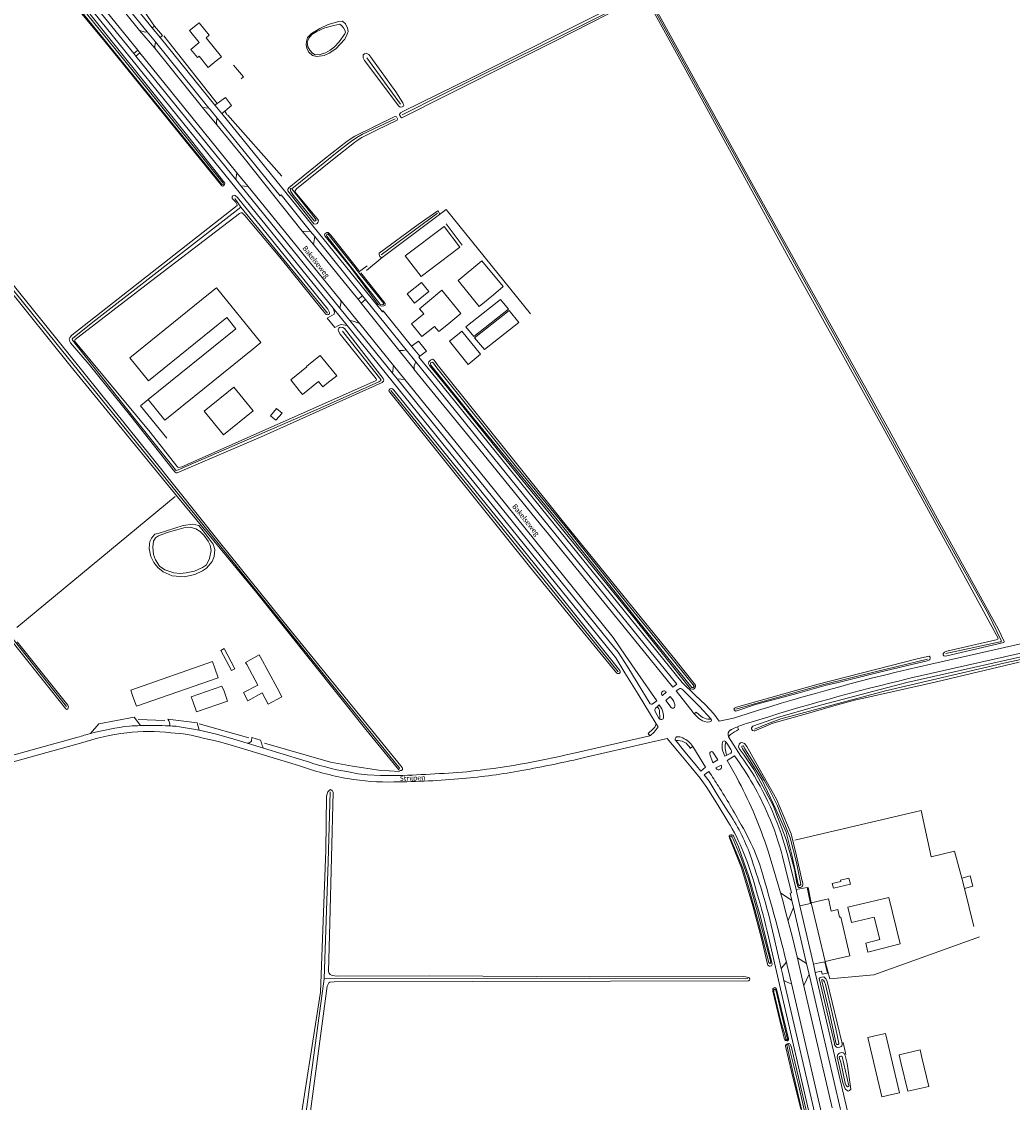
# Model space of a CAD drawing. Extents: x 177628 to 188968, y 384226 to 390673.
# Tile 106 of 256: x 182076 to 182555, y 387611 to 388135. Entities that reach past the tile are written whole.
import ezdxf

# ---------------------------------------------------------------- set-up
doc = ezdxf.new("R2010")
doc.units = 0
for name, color, linetype, lineweight in [('B01_D', 14, 'Continuous', 9), ('B01_T', 14, 'Continuous', 9), ('B02_F', 14, 'Continuous', 9), ('B02_T', 14, 'Continuous', 9), ('B03_F', 14, 'Continuous', 9), ('B11_S', 14, 'Continuous', 9), ('B14_F', 14, 'Continuous', 9), ('T02_F', 253, 'RASTER', 9), ('T03_F', 253, 'Continuous', 9), ('T04_F', 253, 'HAAG', 9), ('T07_F', 253, 'Continuous', 9), ('T09_F', 253, 'Continuous', 9), ('T22_F', 253, 'Continuous', 9), ('V00_F', 8, 'Continuous', 9), ('V00_T', 8, 'Continuous', 9), ('W01_F', 253, 'Continuous', 9), ('W06_F', 253, 'Continuous', 9), ('Z06', 7, 'Continuous', 9)]:
    doc.layers.add(name, color=color, linetype=linetype, lineweight=lineweight)
doc.styles.add('Legend', font='calibri.ttf')
doc.linetypes.add('HAAG', pattern='A,4,-1,[5,TOPOCAD.SHX,S=0.35,R=0,X=-0.35,Y=-0.35],-1', length=6)
doc.linetypes.add('RASTER', pattern='A,4,-1,[4,TOPOCAD.SHX,S=0.5,R=0,X=-0.5,Y=0],-1', length=6)

msp = doc.modelspace()

# ---------------------------------------------------------------- linework, layer by layer
at = {"layer": 'B01_D', "linetype": 'Continuous'}
msp.add_lwpolyline([(182272.487, 387998.862), (182268.606, 387995.71), (182270.623, 387993.226), (182264.692, 387988.41), (182269.744, 387982.19), (182275.814, 387987.119), (182277.831, 387984.635), (182281.713, 387987.787)], dxfattribs=at)
at = {"layer": 'B01_T', "linetype": 'Continuous'}
for points in [[(182161.106, 388133.526), (182157.231, 388130.379), (182161.956, 388124.56), (182157.918, 388121.281), (182161.167, 388117.276), (182161.941, 388117.904), (182166.321, 388112.509), (182170.203, 388115.66)], [(182161.106, 388133.526), (182161.885, 388134.159), (182166.824, 388128.107), (182165.327, 388126.892), (182172.759, 388117.738), (182170.203, 388115.66)], [(182281.713, 387987.787), (182288.545, 387993.441), (182279.439, 388004.628), (182272.487, 387998.862)], [(182286.931, 387983.09), (182289.106, 387984.893), (182298.144, 387973.682), (182295.991, 387971.86)], [(182286.931, 387983.09), (182283.04, 387979.95), (182292.102, 387968.721), (182295.991, 387971.86)], [(182213.868, 387967.735), (182216.655, 387969.937)], [(182224.592, 387960.059), (182228.486, 387963.187), (182220.554, 387973.068), (182216.655, 387969.937)], [(182213.868, 387967.735), (182214.069, 387967.484), (182206.242, 387961.204), (182210.355, 387956.077)], [(182219.724, 387960.436), (182221.826, 387957.817)], [(182221.826, 387957.817), (182224.592, 387960.059)], [(182184.945, 387823.442), (182190.284, 387813.47), (182183.357, 387809.888)], [(182199.627, 387812.188), (182191.592, 387827)], [(182183.357, 387809.888), (182185.527, 387805.896), (182192.424, 387809.644), (182195.376, 387804.213), (182202.002, 387807.815), (182199.627, 387812.188)], [(182458.074, 387708.033), (182462.942, 387709.186)], [(182464.817, 387679.566), (182458.074, 387708.033)], [(182462.942, 387709.186), (182466.387, 387709.935), (182467.797, 387704.004), (182471.013, 387704.77), (182471.866, 387701.023), (182472.467, 387701.162), (182476.822, 387682.389), (182469.673, 387680.716)], [(182469.673, 387680.716), (182464.817, 387679.566)]]:
    msp.add_lwpolyline(points, dxfattribs=at)
at = {"layer": 'B02_F', "linetype": 'Continuous'}
for points in [[(182269.443, 388008.472), (182262.525, 388002.876), (182266.167, 387998.373), (182273.085, 388003.969)], [(182476.365, 387719.962), (182477.059, 387717.029), (182468.859, 387715.089), (182468.301, 387717.447), (182472.383, 387718.413), (182472.247, 387718.988), (182476.365, 387719.962)], [(182492.361, 387685.933), (182485.551, 387684.213), (182484.473, 387688.483)]]:
    msp.add_lwpolyline(points, dxfattribs=at)
at = {"layer": 'B02_T', "linetype": 'Continuous'}
for points in [[(182288.15, 388025.52), (182280.518, 388035.577), (182261.694, 388021.31), (182269.297, 388011.249), (182288.15, 388025.52)], [(182294.608, 388000.209), (182287.218, 388009.385), (182298.734, 388018.891), (182309.092, 388006.461), (182304.322, 388002.486)], [(182187.832, 387976.188), (182191.714, 387979.307), (182170.386, 388005.85), (182166.484, 388002.716)], [(182166.484, 388002.716), (182128.46, 387971.934), (182137.503, 387960.756), (182175.357, 387991.379), (182179.662, 387985.994), (182137.263, 387951.694)], [(182311.599, 387995.442), (182307.788, 388000.137), (182290.983, 387986.939), (182294.772, 387982.224), (182311.599, 387995.442)], [(182137.263, 387951.694), (182145.294, 387941.767), (182187.832, 387976.188)], [(182129.911, 387807.968), (182128.862, 387810.961), (182168.414, 387824.825), (182169.531, 387821.691)], [(182129.911, 387807.968), (182131.565, 387803.249), (182171.167, 387816.971), (182169.531, 387821.691)], [(182173.962, 387810.441), (182172.935, 387812.916), (182157.996, 387807.746), (182158.999, 387805.249)], [(182158.999, 387805.249), (182160.635, 387800.531), (182175.601, 387805.72), (182173.962, 387810.441)], [(182491.283, 387690.203), (182488.548, 387701.034), (182477.562, 387698.514), (182475.863, 387705.925), (182495.59, 387710.621), (182501.21, 387688.158), (182492.361, 387685.933)], [(182497.161, 387615.21), (182500.811, 387616.071), (182494.029, 387644.83), (182490.381, 387643.97)], [(182490.381, 387643.97), (182485.508, 387642.82), (182492.29, 387614.061), (182497.161, 387615.21)], [(182511.701, 387633.133), (182514.955, 387619.14), (182504.831, 387616.758), (182501.522, 387630.699)]]:
    msp.add_lwpolyline(points, dxfattribs=at)
at = {"layer": 'B03_F', "linetype": 'Continuous'}
msp.add_lwpolyline([(182299.981, 387975.989), (182295.214, 387981.632), (182311.871, 387994.783), (182316.641, 387989.007), (182299.981, 387975.989)], dxfattribs=at)
at = {"layer": 'B11_S', "linetype": 'Continuous'}
for points in [[(182219.724, 387960.436), (182211.897, 387954.155), (182210.355, 387956.077)], [(182184.945, 387823.442), (182184.405, 387824.45), (182191.027, 387828.042), (182191.592, 387827)]]:
    msp.add_lwpolyline(points, dxfattribs=at)
at = {"layer": 'B14_F', "linetype": 'Continuous'}
for points in [[(182269.443, 388008.472), (182273.085, 388003.969)], [(182304.322, 388002.486), (182297.413, 387996.726), (182294.608, 388000.209)], [(182164.431, 387946.145), (182173.751, 387934.658), (182188.061, 387946.268), (182178.741, 387957.755), (182164.431, 387946.145)], [(182199.367, 387947.412), (182202.03, 387945.198), (182199.091, 387941.663), (182196.428, 387943.877), (182199.367, 387947.412)], [(182174.094, 387831.106), (182179.245, 387821.277), (182177.656, 387820.444), (182172.504, 387830.273), (182174.094, 387831.106)], [(182530.964, 387719.952), (182535.037, 387721.032)], [(182532.282, 387714.982), (182530.964, 387719.952)], [(182535.037, 387721.032), (182536.355, 387716.063), (182532.282, 387714.982)], [(182491.283, 387690.203), (182484.473, 387688.483)], [(182511.701, 387633.133), (182510.844, 387636.82), (182500.642, 387634.381), (182501.522, 387630.699)]]:
    msp.add_lwpolyline(points, dxfattribs=at)
at = {"layer": 'T02_F', "linetype": 'RASTER'}
msp.add_lwpolyline([(182201.916, 388059.932), (182175.706, 388089.618)], dxfattribs=at)
at = {"layer": 'T03_F', "linetype": 'Continuous'}
for points in [[(182147.271, 388124.738), (182170.716, 388095.117)], [(182170.716, 388095.117), (182174.623, 388097.9), (182177.552, 388094.069), (182174.34, 388091.372)], [(182174.34, 388091.372), (182175.396, 388089.705)], [(182278.211, 388041.353), (182281.381, 388043.739), (182322.269, 387993.269)], [(182250.459, 388020.466), (182278.211, 388041.353)], [(182242.852, 388014.123), (182250.459, 388020.466)], [(182137.263, 387951.694), (182133.62, 387948.669), (182146.282, 387933.024)], [(182450.096, 387738.359), (182511.278, 387752.722), (182516.107, 387730.263), (182527.482, 387733.033), (182530.964, 387719.952)], [(182456.591, 387715.465), (182458.074, 387708.033)], [(182532.282, 387714.982), (182536.839, 387696.584)], [(182539.485, 387691.509), (182509.554, 387680.695)], [(182464.817, 387679.566), (182467.083, 387671.251), (182488.352, 387673.14), (182509.554, 387680.695)]]:
    msp.add_lwpolyline(points, dxfattribs=at)
at = {"layer": 'T04_F', "linetype": 'HAAG'}
for points in [[(182135.271, 388139.727), (182140.325, 388132.536)], [(182147.271, 388124.738), (182144.82, 388127.898)], [(182182.263, 388106.981), (182183.418, 388107.955), (182178.476, 388113.692)], [(182150.261, 387904.719), (182073.777, 387841.387)], [(182132.459, 387796.849), (182145.342, 387796.255)], [(182161.89, 387794.676), (182186.001, 387787.883)], [(182193.511, 387785.285), (182225.571, 387776.061), (182236.13, 387774.25), (182248.817, 387772.236), (182258.873, 387771.642)], [(182474.848, 387634.573), (182473.546, 387640.318)]]:
    msp.add_lwpolyline(points, dxfattribs=at)
at = {"layer": 'T07_F', "linetype": 'Continuous'}
for points in [[(182377.847, 388148.433), (182328.575, 388123.69), (182279.298, 388099.187), (182260.237, 388089.58)], [(182377.847, 388148.433), (182415.98, 388079.239), (182485.699, 387953.37), (182522.035, 387886.824), (182543.828, 387847.857), (182550.034, 387834.981), (182549.95, 387834.467), (182549.602, 387834.344), (182523.307, 387828.71)], [(182259.297, 388094.744), (182243.075, 388117.208)], [(182256.745, 388087.693), (182240.931, 388080.208), (182238.274, 388078.577), (182235.595, 388076.873), (182230.296, 388072.77), (182206.802, 388053.703)], [(182259.113, 387773.104), (182229.429, 387809.64), (182197.341, 387849.583), (182159.73, 387896.279), (182078.213, 387996.951), (182045.848, 388037.185), (182035.498, 388050.432)], [(182182.123, 388044.867), (182179.262, 388049.03)], [(182182.123, 388044.867), (182111.947, 387990.31), (182100.744, 387981.403), (182100.507, 387980.906), (182100.588, 387980.513), (182129.862, 387943.452), (182150.425, 387917.695), (182150.874, 387917.432), (182151.757, 387917.645), (182220.803, 387947.726), (182248.949, 387960.271), (182249.898, 387960.954), (182249.841, 387961.421), (182231.243, 387984.847)], [(182223.96, 387993.54), (182182.123, 388044.867)], [(182250.056, 388021.756), (182277.344, 388042.03)], [(182289.166, 388026.523), (182281.435, 388036.862)], [(182239.111, 388013.42), (182243.174, 388016.396)], [(181953.609, 387983.902), (182059.487, 387851.247), (182097.787, 387803.014)], [(182254.71, 387956.096), (182364.029, 387820.702), (182364.668, 387819.901)], [(182430.674, 387792.053), (182436.866, 387794.707), (182443.469, 387797.04), (182494.07, 387810.664), (182551.262, 387824.041), (182593.756, 387833.282), (182600.584, 387834.907)], [(182514.402, 387825.935), (182489.001, 387819.828), (182464.278, 387813.663), (182431.351, 387804.619), (182421.609, 387801.759)], [(182222.457, 387671.3), (182224.33, 387727.845), (182225.319, 387761.815)], [(182211.504, 387590.251), (182222.457, 387671.3)], [(182222.457, 387671.3), (182427.499, 387671.392)]]:
    msp.add_lwpolyline(points, dxfattribs=at)
at = {"layer": 'T09_F', "linetype": 'Continuous'}
for points in [[(182116.221, 388125.094), (182134.379, 388102.758), (182172.836, 388055.151), (182173.317, 388055.04), (182173.77, 388055.216), (182174.263, 388055.777), (182174.37, 388056.499), (182156.518, 388079.176), (182099.765, 388150.075), (182098.836, 388151.041), (182098.044, 388151.051), (182097.117, 388150.626), (182096.503, 388150.063), (182096.514, 388149.464), (182096.986, 388148.561), (182116.221, 388125.094)], [(182294.351, 388107.823), (182260.805, 388091.427), (182259.432, 388090.466), (182258.943, 388089.666), (182259.071, 388089.188), (182259.492, 388088.5), (182260.075, 388088.079), (182282.035, 388099.202), (182334.043, 388125.195), (182377.175, 388147.331)], [(182361.569, 388141.529), (182294.351, 388107.823)], [(182378.156, 388146.149), (182391.949, 388121.167), (182451.663, 388012.231), (182493.649, 387936.527), (182524.101, 387881.273), (182548.585, 387836.167), (182548.426, 387835.662), (182547.644, 387835.314), (182523.736, 387829.933), (182522.574, 387829.386), (182521.915, 387828.801), (182522.023, 387828.133), (182522.343, 387827.637), (182523.015, 387827.506), (182551.274, 387834.021), (182551.503, 387834.625), (182548.609, 387840.737), (182519.213, 387893.93), (182495.833, 387936.895), (182426.983, 388060.775), (182380.314, 388145.603)], [(182213.744, 388123.551), (182213.847, 388125.064), (182214.334, 388127.013), (182216.312, 388128.989), (182220.26, 388131.431), (182224.442, 388133.335), (182229.471, 388134.789), (182231.317, 388134.86), (182232.681, 388133.691), (182233.764, 388131.621), (182234.113, 388129.874), (182233.614, 388128.578), (182232.39, 388126.149), (182228.017, 388121.461), (182224.808, 388119.406), (182222.476, 388118.374), (182218.924, 388117.787), (182216.712, 388118.325), (182214.797, 388120.006), (182214.037, 388121.821), (182213.744, 388123.551)], [(182257.182, 388100.647), (182260.542, 388095.462), (182260.917, 388094.069), (182260.736, 388093.74), (182260.136, 388093.425), (182259.159, 388093.268), (182258.522, 388093.699), (182241.862, 388115.876), (182241.324, 388117.242), (182241.323, 388118.594), (182241.968, 388119.049), (182242.799, 388119.484), (182244.002, 388118.76), (182244.982, 388117.448), (182257.182, 388100.647)], [(182240.584, 388078.609), (182238.855, 388077.528), (182237.059, 388076.236), (182227.338, 388068.386), (182208.972, 388053.779), (182208.338, 388052.741), (182208.443, 388052.09), (182219.698, 388038.56), (182219.367, 388037.504), (182219.074, 388036.939), (182218.428, 388036.601), (182217.42, 388036.839), (182204.91, 388052.772), (182204.87, 388053.634), (182205.438, 388054.46), (182222.399, 388068.156), (182233.596, 388076.896), (182237.191, 388079.247), (182256.306, 388088.598), (182256.933, 388088.749), (182257.496, 388088.573), (182257.81, 388087.972), (182257.957, 388087.578), (182257.71, 388087.038), (182247.679, 388082.144), (182240.584, 388078.609)], [(182047.933, 388036.986), (182140.063, 387922.604), (182171.856, 387882.63), (182206.387, 387839.559), (182260.111, 387773.518), (182260.353, 387773.056), (182260.291, 387772.611), (182259.879, 387772.161), (182259.158, 387772.078), (182258.522, 387772.392), (182242.633, 387791.971), (182189.629, 387858.212), (182151.469, 387904.622), (182100.063, 387967.581), (182035.705, 388047.653)], [(182128.866, 387943.674), (182108.692, 387968.707), (182099.747, 387979.098), (182099.421, 387979.836), (182099.038, 387981.148), (182099.411, 387981.707), (182100.373, 387982.876), (182180.254, 388045.597), (182180.27, 388046.029), (182179.649, 388047.217), (182177.863, 388049.127), (182177.895, 388049.991), (182178.273, 388050.31), (182178.986, 388050.683), (182179.348, 388050.569), (182180.447, 388049.51), (182224.177, 387995.523), (182225.047, 387993.86), (182225.035, 387993.188), (182224.49, 387992.843), (182224.013, 387992.714), (182223.386, 387992.87), (182221.621, 387994.973), (182201.051, 388020.647), (182184.036, 388040.796), (182182.765, 388042.069), (182182.094, 388042.08), (182181.474, 388041.877), (182136.34, 388007.255), (182101.924, 387980.721), (182101.67, 387980.165), (182101.894, 387979.737), (182138.195, 387935.905), (182151.063, 387919.517), (182151.576, 387918.999), (182152.083, 387918.84), (182153.565, 387919.131), (182247.336, 387960.734), (182247.644, 387960.956), (182247.732, 387961.365), (182247.629, 387961.795), (182230.131, 387983.447), (182229.387, 387984.753), (182229.159, 387985.42), (182229.318, 387985.927), (182229.503, 387986.266), (182229.906, 387986.537), (182230.549, 387986.813), (182231.417, 387986.541), (182232.288, 387986.149)], [(182250.459, 388020.466), (182250.039, 388020.482), (182249.4, 388021.03), (182249.011, 388021.886), (182249.022, 388022.539), (182267.892, 388036.41), (182277.425, 388043.043), (182277.757, 388042.746), (182278.216, 388041.869), (182278.211, 388041.353)], [(182240.13, 388013.078), (182252.01, 387998.154), (182251.952, 387997.477), (182251.237, 387997.044), (182250.096, 387996.977), (182248.612, 387997.789), (182235.154, 388015.756), (182222.727, 388030.967), (182222.555, 388031.407), (182222.756, 388031.924), (182223.678, 388032.524), (182224.399, 388032.607), (182225.588, 388031.346), (182239.199, 388014.247)], [(182232.288, 387986.149), (182250.983, 387961.976), (182251.236, 387961.261), (182251.152, 387960.612), (182250.564, 387960.001), (182193.036, 387934.148), (182151.29, 387916.307), (182150.787, 387916.226), (182150.279, 387916.505), (182149.32, 387917.758), (182128.866, 387943.674)], [(182097.916, 387801.711), (182097.399, 387801.911), (182075.753, 387829.01), (182032.455, 387883.442), (182011.698, 387909.065), (181984.041, 387943.494), (181954.25, 387981.101), (181953.683, 387981.511), (181952.98, 387981.731), (181952.148, 387981.296), (181949.094, 387978.699), (181916.702, 387951.871), (181894.218, 387933.906)], [(182402.1, 387813.427), (182392.736, 387825.17), (182337.004, 387893.926), (182277.127, 387968.694), (182275.666, 387970.812), (182274.82, 387971.193), (182273.871, 387970.756), (182273.024, 387969.901), (182272.969, 387969.107), (182273.404, 387968.276), (182282.043, 387957.496), (182308.838, 387924.265), (182340.423, 387885.477), (182371.654, 387846.916), (182399.76, 387811.672)], [(182365.565, 387820.479), (182324.248, 387872.209), (182256.175, 387956.215), (182255.545, 387956.943), (182254.95, 387957.129), (182254.313, 387956.921), (182253.855, 387956.37), (182253.789, 387955.9), (182254.147, 387955.216), (182285.224, 387916.611), (182321.854, 387870.957), (182344.78, 387842.704), (182363.819, 387819.354)], [(182137.927, 387881.702), (182138.003, 387882.985), (182138.91, 387884.58), (182140.478, 387886.457), (182142.171, 387886.907), (182154.256, 387890.678), (182158.951, 387891.454), (182161.726, 387890.666), (182163.817, 387888.215), (182168.719, 387881.697), (182169.58, 387879.1), (182169.199, 387875.666), (182168.282, 387873.258), (182165.555, 387870.028), (182163.508, 387868.709), (182159.768, 387866.939), (182154.76, 387865.812), (182148.931, 387866.371), (182144.508, 387868.288), (182142.006, 387870.337), (182139.938, 387872.863), (182138.482, 387875.647), (182137.724, 387879.356), (182137.927, 387881.702)], [(182073.95, 387834.481), (182098.322, 387803.747), (182098.662, 387802.984), (182098.378, 387801.952), (182097.916, 387801.711)], [(182465.336, 387813.369), (182470.446, 387814.512), (182490.55, 387819.496), (182514.233, 387825.176), (182514.997, 387825.517), (182515.434, 387825.804), (182515.703, 387826.416), (182515.717, 387826.952), (182515.125, 387827.408), (182509.992, 387826.311), (182461.479, 387813.881), (182421.969, 387802.689), (182421.045, 387802.206), (182420.631, 387801.872), (182420.921, 387801.317), (182421.444, 387800.767), (182422.164, 387800.967), (182431.156, 387804.023), (182451.786, 387809.577), (182465.336, 387813.369)], [(182483.592, 387807.184), (182479.677, 387806.254), (182469.114, 387803.336), (182455.252, 387799.375), (182439.58, 387794.964), (182430.85, 387791.268), (182430.555, 387791.239), (182429.74, 387791.494), (182429.284, 387792.248), (182429.224, 387792.836), (182429.925, 387793.513), (182442.278, 387797.986), (182463.256, 387803.869), (182504.293, 387814.782), (182568.906, 387829.217)], [(182558.793, 387824.488), (182518.738, 387815.018), (182483.592, 387807.184)], [(182363.819, 387819.354), (182364.108, 387819.208), (182364.435, 387819.081), (182365.12, 387819.121), (182365.605, 387819.567), (182365.635, 387819.796), (182365.648, 387820.057), (182365.565, 387820.479)], [(182402.1, 387813.427), (182402.118, 387813.087), (182401.986, 387812.305), (182401.58, 387811.862), (182401.106, 387811.537), (182400.647, 387811.518), (182399.76, 387811.672)], [(182451.465, 387716.707), (182451.087, 387717.612), (182449.936, 387724.201), (182448.564, 387729.435), (182445.99, 387738.628), (182439.721, 387755.127), (182435.935, 387762.013), (182430.313, 387772.65), (182425.594, 387779.544), (182423.2, 387782.818), (182422.964, 387783.624), (182423.262, 387784.834), (182423.816, 387785.434), (182424.549, 387785.693), (182425.786, 387785.223), (182426.967, 387783.795), (182441.311, 387758.252), (182448.323, 387741.398), (182451.021, 387730.782), (182453.773, 387718.52), (182453.812, 387718.42)], [(182209.236, 387591.562), (182220.653, 387664.693), (182223.206, 387733.531), (182223.582, 387759.618), (182223.832, 387760.775), (182224.152, 387761.796), (182224.817, 387762.486), (182225.556, 387762.872), (182226.379, 387762.277), (182226.832, 387761.574), (182225.216, 387698.331)], [(182420.571, 387740.396), (182420.21, 387740.846), (182419.702, 387741.02), (182419.147, 387741.014), (182418.595, 387740.812), (182418.404, 387740.369), (182418.407, 387740.092), (182418.509, 387739.553)], [(182418.509, 387739.553), (182424.416, 387724.957), (182429.88, 387706.582), (182434.179, 387690.05), (182436.707, 387678.907), (182437.187, 387677.911), (182437.883, 387677.35), (182438.313, 387677.373), (182438.819, 387677.558), (182439.206, 387678.202), (182439.048, 387679.044), (182433.547, 387701.26), (182427.951, 387720.733), (182422.895, 387735.099), (182420.571, 387740.396)], [(182453.812, 387718.42), (182454.038, 387717.248), (182454.041, 387716.62), (182453.907, 387716.177), (182453.552, 387715.734), (182452.891, 387715.391), (182452.177, 387715.422), (182451.66, 387715.965), (182451.465, 387716.707)], [(182225.216, 387698.331), (182224.486, 387674.79), (182224.655, 387674.143), (182225.377, 387673.371), (182226.291, 387672.861), (182228.762, 387672.497), (182273.457, 387672.668), (182350.923, 387672.122), (182425.503, 387672.315), (182427.95, 387671.885), (182428.47, 387671.217), (182428.313, 387670.537), (182427.776, 387670.256), (182227.234, 387669.757), (182225.171, 387669.618), (182224.634, 387669.337), (182224.307, 387668.654), (182223.952, 387667.699), (182214.219, 387595.107)], [(182473.15, 387639.941), (182465.881, 387669.863), (182465.27, 387671.032), (182464.144, 387672.117), (182463.164, 387671.977), (182462.334, 387671.667), (182461.996, 387671.366), (182469.32, 387639.921), (182469.442, 387639.348)], [(182442.916, 387651.029), (182444.951, 387642.443), (182445.316, 387641.668), (182445.673, 387641.292), (182446.249, 387641.191), (182446.551, 387641.228), (182446.836, 387641.377), (182447.037, 387641.683), (182447.092, 387642.195), (182441.382, 387666.272), (182440.912, 387666.709), (182440.461, 387666.956), (182439.734, 387666.577), (182439.516, 387666.302), (182439.47, 387665.313), (182442.916, 387651.029)], [(182448.526, 387626.297), (182445.641, 387638.662), (182445.698, 387639.013), (182445.85, 387639.414), (182446.529, 387639.809), (182447.213, 387639.885), (182447.79, 387639.704), (182448.414, 387638.664), (182459.04, 387593.03)], [(182473.15, 387639.941), (182473.137, 387639.109), (182472.986, 387638.768), (182472.596, 387638.41), (182471.986, 387638.152), (182470.78, 387637.96), (182470.287, 387638.145), (182469.843, 387638.585), (182469.442, 387639.348)], [(182469.442, 387639.348), (182469.452, 387639.301)], [(182474.55, 387634.179), (182474.088, 387634.993), (182473.508, 387635.466), (182472.744, 387635.48), (182471.844, 387635.272), (182471.353, 387634.947), (182471.049, 387634.521), (182470.713, 387633.402)], [(182470.713, 387633.402), (182473.346, 387621.073), (182474.558, 387617.925), (182475.655, 387617.011), (182476.026, 387616.894), (182476.659, 387617.225), (182477.311, 387617.876), (182475.516, 387630.204), (182474.55, 387634.179)], [(182453.031, 387608.064), (182448.526, 387626.297)]]:
    msp.add_lwpolyline(points, dxfattribs=at)
at = {"layer": 'T22_F', "linetype": 'Continuous'}
for points in [[(182144.133, 388128.01), (182140.325, 388132.536)], [(182223.958, 387991.086), (182227.525, 387986.672)], [(182268.126, 387979.934), (182271.937, 387975.175)], [(182113.333, 387794.689), (182130.471, 387797.884)], [(182187.437, 387788.144), (182191.676, 387786.851)], [(182457.761, 387707.766), (182456.137, 387715.402)]]:
    msp.add_lwpolyline(points, dxfattribs=at)
at = {"layer": 'V00_F', "linetype": 'Continuous'}
for points in [[(182133.036, 388130.422), (182107.893, 388161.94)], [(182139.269, 388131.687), (182140.325, 388132.536)], [(182133.036, 388130.422), (182133.104, 388130.389), (182134.787, 388129.862), (182135.823, 388129.674), (182136.721, 388129.828)], [(182140.552, 388121.779), (182133.036, 388130.422)], [(182142.999, 388127.08), (182144.133, 388128.01)], [(182132.218, 388120.851), (182130.347, 388119.225)], [(182140.552, 388121.779), (182140.483, 388122.809), (182140.758, 388124.848)], [(182163.584, 388093.075), (182140.552, 388121.779)], [(182133.288, 388119.528), (182131.346, 388117.989)], [(182170.716, 388095.117), (182169.584, 388094.241)], [(182165.009, 388091.298), (182163.584, 388093.075)], [(182166.694, 388092.853), (182163.584, 388093.075)], [(182170.471, 388084.743), (182165.009, 388091.298)], [(182174.34, 388091.372), (182172.873, 388090.178)], [(182170.471, 388084.743), (182170.358, 388086.099), (182170.458, 388087.402), (182170.677, 388087.94)], [(182211.717, 388033.28), (182183.695, 388068.537), (182170.471, 388084.743)], [(182180.2, 388061.563), (182179.608, 388058.276)], [(182185.579, 388054.947), (182182.041, 388055.265)], [(182211.717, 388033.28), (182217.314, 388026.715)], [(182215.815, 388033.145), (182211.717, 388033.28)], [(182217.878, 388030.594), (182217.314, 388026.715)], [(182217.314, 388026.715), (182237.159, 388002.356), (182238.818, 388000.282)], [(182229.95, 387995.988), (182230.296, 387997.42), (182230.577, 387998.974), (182229.902, 388000.43)], [(182238.818, 388000.282), (182240.995, 388002.008)], [(182238.818, 388000.282), (182240.323, 387998.401)], [(182240.323, 387998.401), (182242.451, 388000.208)], [(182226.743, 387995.988), (182227.496, 387994.075), (182227.252, 387993.124), (182223.958, 387991.086)], [(182240.323, 387998.401), (182258.568, 387975.589), (182265.9, 387966.482), (182265.878, 387966.351)], [(182234.79, 387990.002), (182236.512, 387989.6), (182237.883, 387989.17), (182239.047, 387988.737), (182239.667, 387988.378)], [(182233.514, 387987.601), (182230.599, 387988.135), (182229.434, 387987.526), (182227.525, 387986.672)], [(182264.764, 387977.581), (182268.126, 387979.934)], [(182258.568, 387975.589), (182259.127, 387975.526), (182260.699, 387975.41), (182262.161, 387975.835)], [(182268.691, 387972.69), (182271.937, 387975.175)], [(182265.9, 387966.482), (182266.01, 387967.979), (182266.262, 387968.892), (182266.842, 387970.047)], [(182256.049, 387968.157), (182255.454, 387964.444)], [(182393.086, 387813.911), (182391.858, 387812.907), (182391.175, 387812.428), (182374.762, 387832.734), (182352.119, 387860.507), (182331.023, 387886.47), (182327.129, 387891.263), (182297.168, 387928.209), (182265.878, 387966.351)], [(182261.457, 387961.481), (182257.683, 387961.688)], [(182381.122, 387804.216), (182383.337, 387805.85), (182374.142, 387819.054), (182368.042, 387827.959), (182362.248, 387836.457)], [(182364.684, 387829.321), (182369.409, 387822.106), (182373.896, 387814.674), (182380.231, 387804.373)], [(182363.499, 387826.712), (182367.927, 387819.406), (182374.297, 387809.142), (182383.095, 387794.729)], [(182395.675, 387814.729), (182401.963, 387808.621), (182406.928, 387803.823), (182410.899, 387799.484), (182413.535, 387796.035)], [(182387.952, 387810.074), (182386.07, 387808.423)], [(182391.148, 387806.249), (182389.784, 387807.903), (182387.702, 387805.997)], [(182400.93, 387800.198), (182392.674, 387810.656), (182394.081, 387811.532)], [(182395.754, 387811.341), (182404.073, 387803.039), (182409.679, 387796.938)], [(182383.489, 387802.944), (182382.789, 387802.357)], [(182385.808, 387801.994), (182384.597, 387803.874), (182383.489, 387802.944)], [(182390.34, 387802.663), (182387.702, 387805.997)], [(182130.471, 387797.884), (182133.49, 387793.826)], [(182146.745, 387796.895), (182160.938, 387795.136)], [(182382.537, 387800.652), (182384.598, 387797.182)], [(182401.489, 387799.494), (182402.436, 387800.305), (182404.896, 387798.251)], [(182409.679, 387796.938), (182409.693, 387796.923)], [(182109.432, 387790.005), (182113.333, 387794.689)], [(182162.011, 387791.554), (182160.938, 387795.136)], [(182379.941, 387788.929), (182379.181, 387790.047), (182381.496, 387792.182), (182382.38, 387793.114), (182383.095, 387794.729)], [(182383.095, 387794.729), (182383.977, 387793.283), (182382.089, 387790.637), (182380.321, 387789.017)], [(182422.462, 387793.299), (182422.931, 387791.879)], [(182185.215, 387785.314), (182186.093, 387785.526), (182186.9, 387786.03), (182187.217, 387786.526), (182187.437, 387788.144)], [(182193.017, 387782.934), (182192.374, 387784.163), (182192.123, 387785.432), (182191.676, 387786.851)], [(182388.411, 387787.641), (182393.421, 387781.597), (182399.845, 387773.877), (182404.354, 387768.355), (182407.527, 387763.806), (182413.082, 387755.111), (182417.738, 387747.482)], [(182392.251, 387787.007), (182392.584, 387786.586)], [(182392.584, 387786.586), (182396.271, 387781.932), (182402.663, 387774.396), (182404.718, 387771.851), (182406.988, 387773.73), (182400.754, 387783.643)], [(182418.11, 387788.355), (182418.059, 387788.434)], [(182424.114, 387779.008), (182418.11, 387788.355)], [(182399.513, 387782.848), (182399.696, 387782.895), (182400.736, 387783.673)], [(182400.754, 387783.643), (182400.736, 387783.673)], [(182409.093, 387779.984), (182410.471, 387775.834), (182412.971, 387777.343), (182410.549, 387780.911)], [(182415.253, 387781.482), (182416.296, 387779.088), (182417.266, 387779.549)], [(182419.216, 387782.226), (182417.242, 387785.287)], [(182417.266, 387779.549), (182418.615, 387780.191)], [(182422.028, 387768.676), (182417.376, 387776.971), (182420.995, 387779.142)], [(182417.92, 387752.162), (182412.516, 387760.489), (182408.673, 387766.952), (182406.271, 387769.927), (182408.627, 387771.548)], [(182411.941, 387773.428), (182414.546, 387774.651)], [(182448.766, 387709.078), (182443.247, 387712.798)], [(182450.752, 387714.473), (182456.137, 387715.402)], [(182457.761, 387707.766), (182452.605, 387706.58)], [(182449.547, 387705.715), (182446.874, 387699.433)], [(182455.83, 387678.617), (182451.386, 387681.359)], [(182443.531, 387676.234), (182446.066, 387679.329)], [(182459.153, 387678.366), (182462.137, 387678.992)], [(182462.137, 387678.992), (182464.75, 387679.494), (182465.964, 387673.914), (182463.474, 387673.473), (182463.064, 387674.994)], [(182444.87, 387670.451), (182446.531, 387669.657), (182447.651, 387669.204), (182448.514, 387668.927)], [(182454.491, 387668.036), (182457.028, 387673.449)], [(182460.089, 387674.333), (182463.064, 387674.994)]]:
    msp.add_lwpolyline(points, dxfattribs=at)
at = {"layer": 'V00_F', "linetype": 'Continuous', "extrusion": (0, 0, -1)}
for centre, radius, start, end in [((-182394.819, 387810.576), 1.208, 52.30952, 140.71656), ((-182386.92, 387809.352), 1.259, 312.44208, 145.03967), ((-182382.108, 387800.745), 2.597, 122.13653, 184.61922), ((-182145.004, 387794.826), 2.705, 130.08033, 204.63824), ((-182344.105, 387797.682), 40.691, 175.97834, 181.00002), ((-182412.11, 387808.501), 13.926, 319.69966, 323.39879), ((-182412.395, 387808.707), 14.277, 303.12378, 319.8126), ((-182408.195, 387801.611), 6.049, 263.8938, 306.5296), ((-182420.526, 387789.473), 2.677, 337.15701, 57.713), ((-182420.518, 387789.489), 2.66, 57.66898, 68.48537), ((-182393.426, 387779.856), 6.782, 82.8677, 153.82351), ((-182416.047, 387785.458), 0.94, 26.36839, 108.12689), ((-182414.349, 387783.742), 3.282, 127.33668, 137.2107), ((-182414.376, 387783.775), 3.241, 137.3206, 152.19169), ((-182337.461, 387697.426), 94.604, 148.0549, 158.32793), ((-182262.793, 387668.035), 174.848, 158.41355, 165.16364)]:
    msp.add_arc(centre, radius, start, end, dxfattribs=at)
at = {"layer": 'V00_F', "linetype": 'Continuous'}
for centre, radius, start, end in [((182380.864, 387805.361), 1.174, 237.34144, 282.67195), ((182384.164, 387801.283), 1.745, 142.00002, 201.18501), ((182375.55, 387797.679), 11.128, 359.30738, 22.81685), ((182391.155, 387803.219), 0.987, 214.31901, 358.4773), ((182386.119, 387802.926), 6.028, 2.5432, 33.45834), ((182385.559, 387797.868), 1.18, 215.51312, 229.35934), ((182385.552, 387797.859), 1.169, 229.34369, 344.36637), ((182409.162, 387804.049), 7.198, 233.6535, 261.4836), ((182408.827, 387808.975), 12.067, 266.52857, 274.05054), ((182408.43, 387797.49), 1.938, 282.15925, 309.86639), ((182409.139, 387796.475), 0.712, 318.44488, 38.9399), ((182432.561, 387771.156), 22.851, 114.92577, 126.3539), ((182393.798, 387787.121), 1.551, 124.92321, 184.21752), ((182393.591, 387783.562), 4.879, 61.38803, 98.02901), ((182391.997, 387778.458), 10.177, 30.82551, 67.2768), ((182427.074, 387783.808), 12.047, 170.11786, 191.13388), ((182426.81, 387783.535), 10.343, 166.37376, 202.67055), ((182422.382, 387786.086), 4.837, 134.09594, 152.02744), ((182409.872, 387780.368), 0.868, 38.74465, 206.22319), ((182418.207, 387781.418), 1.293, 288.40535, 38.68757), ((182100.369, 387567.234), 369.821, 32.2336, 33.53651), ((182413.303, 387773.912), 1.446, 199.54614, 30.75226), ((182102.117, 387568.312), 367.767, 28.84632, 32.2367), ((182230.352, 387665.084), 217.879, 23.63052, 28.38909), ((182329.142, 387693.59), 106.359, 20.75948, 33.41543), ((182238.165, 387669.08), 209.12, 17.79976, 23.4856), ((182335.776, 387693.089), 102.958, 21.81814, 30.75962), ((181193.467, 387325.228), 1300.165, 17.367935, 18.19875), ((182335.735, 387693.063), 103.006, 14.1266, 21.8234), ((182216.096, 387662.116), 232.261, 17.37245, 17.7712)]:
    msp.add_arc(centre, radius, start, end, dxfattribs=at)
at = {"layer": 'V00_T', "linetype": 'Continuous'}
for points in [[(182039.968, 388227.008), (182169.592, 388066.591), (182226.743, 387995.988)], [(182136.721, 388129.828), (182109.158, 388163.831)], [(182117.315, 388158.813), (182139.269, 388131.687)], [(182100.549, 388156.094), (182130.347, 388119.225)], [(182132.218, 388120.851), (182104.302, 388155.371), (182103.879, 388155.896)], [(182139.269, 388131.687), (182142.999, 388127.08)], [(182140.758, 388124.848), (182136.721, 388129.828)], [(182142.999, 388127.08), (182169.584, 388094.241)], [(182133.288, 388119.528), (182132.218, 388120.851)], [(182166.694, 388092.853), (182140.758, 388124.848)], [(182130.347, 388119.225), (182131.346, 388117.989)], [(182131.346, 388117.989), (182179.608, 388058.276)], [(182180.2, 388061.563), (182173.413, 388069.911), (182133.288, 388119.528)], [(182169.584, 388094.241), (182172.873, 388090.178)], [(182167.272, 388092.14), (182166.694, 388092.853)], [(182170.677, 388087.94), (182167.272, 388092.14)], [(182172.873, 388090.178), (182250.603, 387994.16), (182251.052, 387994.66), (182264.764, 387977.581)], [(182170.677, 388087.94), (182201.123, 388050.381), (182201.553, 388050.781), (182215.815, 388033.145)], [(182179.608, 388058.276), (182182.041, 388055.265)], [(182185.579, 388054.947), (182180.2, 388061.563)], [(182182.041, 388055.265), (182229.95, 387995.988)], [(182229.902, 388000.43), (182185.579, 388054.947)], [(182215.815, 388033.145), (182217.878, 388030.594)], [(182217.878, 388030.594), (182240.995, 388002.008)], [(182229.902, 388000.43), (182239.667, 387988.378)], [(182240.995, 388002.008), (182242.451, 388000.208)], [(182242.451, 388000.208), (182262.161, 387975.835)], [(182226.743, 387995.988), (182233.514, 387987.601)], [(182229.95, 387995.988), (182234.79, 387990.002)], [(182234.79, 387990.002), (182255.454, 387964.444)], [(182233.514, 387987.601), (182295.493, 387910.84), (182358.213, 387833.28), (182363.499, 387826.712)], [(182256.049, 387968.157), (182239.667, 387988.378)], [(182262.161, 387975.835), (182266.842, 387970.047)], [(182264.764, 387977.581), (182268.691, 387972.69)], [(182266.842, 387970.047), (182377.339, 387833.411), (182393.086, 387813.911)], [(182268.691, 387972.69), (182268.281, 387972.281), (182277.193, 387961.34), (182395.675, 387814.729)], [(182255.454, 387964.444), (182257.683, 387961.688)], [(182261.457, 387961.481), (182256.049, 387968.157)], [(182257.683, 387961.688), (182360.21, 387834.881), (182364.684, 387829.321)], [(182362.248, 387836.457), (182300.831, 387912.881), (182261.457, 387961.481)], [(182728.984, 387867.151), (182629.684, 387844.784), (182515.745, 387819.019)], [(182515.921, 387823.645), (182615.759, 387846.186)], [(182413.535, 387796.035), (182420.493, 387797.494), (182427.151, 387799.577)], [(182437.633, 387798.149), (182427.971, 387795.193)], [(182152.503, 387793.271), (182150.768, 387793.53)], [(182162.011, 387791.554), (182157.268, 387792.473), (182152.503, 387793.271)], [(182178.664, 387787.313), (182170.386, 387789.622), (182162.011, 387791.554)], [(182103.281, 387788.19), (182007.036, 387761.56)], [(182178.633, 387784.031), (182171.332, 387786.071), (182163.946, 387787.78)], [(182185.215, 387785.314), (182178.664, 387787.313)], [(182379.941, 387788.929), (182342.624, 387780.376)], [(182388.411, 387787.641), (182388.362, 387787.631), (182349.033, 387778.531)], [(182380.321, 387789.017), (182380.289, 387789.009), (182379.941, 387788.929)], [(182104.58, 387785.313), (182035.183, 387766.19), (181986.743, 387752.631), (181915.43, 387732.123)], [(182209.938, 387774.497), (182178.633, 387784.031)], [(182193.017, 387782.934), (182185.215, 387785.314)], [(182212.044, 387777.13), (182193.017, 387782.934)], [(182429.127, 387771.695), (182425.45, 387777.18), (182424.114, 387779.008)], [(182243.418, 387770.053), (182238.802, 387770.555), (182234.239, 387771.411)], [(182256.02, 387769.621), (182249.715, 387769.706), (182243.418, 387770.053)], [(182437.274, 387733.006), (182437.359, 387732.763), (182437.444, 387732.52)], [(182437.444, 387732.52), (182437.762, 387731.465)], [(182437.762, 387731.465), (182440.886, 387721.094), (182444.152, 387709.616)], [(182448.758, 387709.114), (182447.922, 387712.721), (182448.481, 387712.84), (182444.241, 387730.476)], [(182450.752, 387714.473), (182446.743, 387730.84)], [(182452.605, 387706.58), (182451.152, 387712.84), (182450.752, 387714.473)], [(182444.152, 387709.616), (182446.044, 387702.646)], [(182449.522, 387705.822), (182448.758, 387709.114)], [(182446.044, 387702.646), (182449.003, 387691.194), (182451.788, 387679.699)], [(182456.011, 387677.836), (182449.522, 387705.822)], [(182459.153, 387678.366), (182452.605, 387706.58)], [(182468.464, 387557.263), (182437.363, 387691.56)], [(182439.932, 387691.78), (182443.531, 387676.234)], [(182443.531, 387676.234), (182444.127, 387673.659)], [(182446.831, 387676.167), (182446.45, 387677.747), (182446.066, 387679.329)], [(182446.942, 387675.689), (182446.831, 387676.167)], [(182448.514, 387668.927), (182446.942, 387675.689)], [(182453.769, 387671.153), (182451.788, 387679.699)], [(182456.888, 387674.052), (182456.011, 387677.836)], [(182460.089, 387674.333), (182459.153, 387678.366)], [(182444.127, 387673.659), (182444.87, 387670.451)], [(182444.87, 387670.451), (182461.395, 387599.071)], [(182453.769, 387671.153), (182468.234, 387608.72)], [(182472.231, 387607.88), (182456.888, 387674.052)], [(182475.548, 387607.723), (182460.089, 387674.333)], [(182464.562, 387599.9), (182448.514, 387668.927)]]:
    msp.add_lwpolyline(points, dxfattribs=at)
for centre, radius, start, end in [((182761.734, 386741.275), 1109.932, 102.79518, 107.544374), ((182744.717, 386805.412), 1039.148, 102.729356, 107.188439), ((182143.935, 387661.728), 132.836, 96.79898, 105.05468), ((182137.562, 387700.341), 90.663, 83.22014, 96.77451), ((182138.479, 387588.164), 205.723, 91.38958, 92.86144), ((182138.582, 387586.99), 206.899, 87.54006, 91.41018), ((182139.025, 387595.059), 198.818, 86.61394, 87.5679), ((182440.051, 387751.015), 45.796, 112.58559, 117.22995), ((182440.109, 387750.928), 45.899, 105.33458, 112.61147), ((182143.991, 387661.555), 133.018, 105.05862, 107.82129), ((182139.994, 387680.901), 110.254, 96.83772, 108.73547), ((182144.526, 387718.966), 71.502, 74.24019, 87.0023), ((182248.202, 388173.896), 404.69, 276.14239, 283.49253), ((182258.536, 387911.635), 142.314, 250.93205, 260.16968), ((182230.063, 388275.684), 511.19, 279.90959, 283.45791), ((182305.674, 387694.461), 143.073, 23.07555, 36.28988), ((182259.987, 387915.996), 150.09, 250.52093, 259.99242), ((182239.692, 388403.859), 634.448, 271.474708, 274.684253), ((182264.426, 388058.251), 291.109, 274.93443, 280.61201), ((182303.313, 387693.221), 148.281, 14.69665, 31.95316), ((182253.038, 387876.656), 110.14, 259.99599, 271.64914), ((182252.784, 388169.153), 402.606, 270.48729, 275.22755), ((182308.619, 387694.779), 140.241, 14.74627, 23.42776), ((182147.86, 387632.346), 300.301, 15.76077, 16.61287), ((182162.835, 387631.185), 281.089, 12.40314, 16.88054), ((182190.149, 387638.644), 255.373, 12.00946, 17.00668), ((181597.22, 387472.164), 873.761, 13.715209, 16.062026)]:
    msp.add_arc(centre, radius, start, end, dxfattribs=at)
at = {"layer": 'W01_F', "linetype": 'Continuous'}
for points in [[(182128.776, 388112.255), (182103.227, 388143.739), (182098.207, 388150.008), (182097.733, 388150.32), (182097.391, 388150.141), (182097.251, 388149.694), (182097.813, 388148.62), (182173.074, 388055.747), (182173.565, 388055.879), (182173.732, 388056.153), (182173.528, 388056.544), (182128.776, 388112.255)], [(182206.802, 388053.703), (182206.343, 388053.887), (182205.988, 388053.641), (182206.067, 388053.258), (182206.369, 388052.448), (182207.628, 388050.504), (182213.442, 388043.438), (182217.714, 388038.047), (182218.309, 388038.298), (182218.518, 388038.709), (182213.972, 388044.623), (182206.802, 388053.703)], [(182236.053, 388017.256), (182224.43, 388031.828), (182224.219, 388031.894), (182223.664, 388031.605), (182223.482, 388031.391), (182223.747, 388030.883), (182249.323, 387998.072), (182249.516, 387997.703), (182250.429, 387997.533), (182251.031, 387997.73), (182251.28, 387998.155), (182239.111, 388013.42)], [(182239.111, 388013.42), (182236.053, 388017.256)], [(182400.342, 387812.278), (182378.62, 387839.289), (182338.982, 387888.751), (182294.76, 387942.699), (182274.118, 387968.441), (182273.872, 387969.136), (182273.958, 387969.534), (182274.235, 387969.679), (182274.792, 387969.852), (182275.339, 387969.256), (182276.917, 387967.139), (182315.529, 387918.965), (182341.145, 387887.764), (182368.829, 387853.173), (182387.434, 387830.425), (182401.422, 387812.997)], [(182401.422, 387812.997), (182401.423, 387812.793), (182401.288, 387812.622), (182400.984, 387812.332), (182400.763, 387812.246), (182400.406, 387812.228), (182400.342, 387812.278)], [(182452.95, 387717.79), (182450.955, 387727.55), (182447.966, 387739.495), (182445.41, 387746.015), (182443.089, 387751.534), (182441.799, 387754.988), (182437.518, 387763.446), (182435.527, 387767.101), (182430.503, 387775.504), (182425.964, 387782.607), (182425.401, 387783.964), (182425.128, 387784.113), (182424.594, 387783.834), (182424.447, 387783.465), (182424.807, 387782.682), (182434.289, 387767.426), (182441.014, 387753.352), (182445.912, 387742.308), (182448.655, 387731.206), (182451.861, 387716.995)], [(182419.831, 387739.881), (182419.596, 387740.235), (182419.433, 387740.266), (182419.009, 387740.245), (182418.798, 387740.096), (182418.752, 387739.867), (182418.753, 387739.753), (182418.816, 387739.467)], [(182418.816, 387739.467), (182420.558, 387735.603), (182425.021, 387724.777), (182427.856, 387715.322), (182432.633, 387698.337), (182437.632, 387679.075), (182438, 387678.698), (182438.113, 387678.7), (182438.448, 387678.932), (182438.486, 387679.294), (182432.043, 387703.497), (182429.885, 387711.768), (182427.689, 387719.564), (182424.288, 387729.122), (182420.297, 387738.827), (182419.831, 387739.881)], [(182451.861, 387716.995), (182451.9, 387716.82), (182452.215, 387716.402), (182452.657, 387716.487), (182453.055, 387716.841), (182452.983, 387717.629), (182452.95, 387717.79)], [(182470.208, 387639.675), (182466.905, 387654.772), (182463.254, 387670.307), (182463.189, 387670.71), (182463.436, 387670.888), (182464.097, 387670.553), (182464.476, 387669.828), (182465.058, 387668.529), (182469.934, 387647.026), (182471.513, 387640.127)], [(182443.407, 387650.592), (182445.742, 387642.527), (182445.746, 387642.302), (182445.842, 387642.01), (182446.163, 387641.722), (182446.3, 387641.679), (182446.547, 387641.752), (182446.632, 387642.024), (182445.463, 387646.768), (182440.964, 387665.835), (182440.847, 387666.059), (182440.215, 387666.07), (182440.038, 387665.863), (182440.079, 387664.803), (182443.407, 387650.592)], [(182455.364, 387599.82), (182449.607, 387624.781), (182446.368, 387639.152), (182446.389, 387639.22), (182446.677, 387639.541), (182447.039, 387639.503), (182447.294, 387639.123), (182447.96, 387635.997), (182451.999, 387619.879), (182457.399, 387595.928)], [(182471.513, 387640.127), (182471.429, 387639.786), (182471.21, 387639.497), (182470.854, 387639.359), (182470.375, 387639.43), (182470.208, 387639.675)], [(182473.002, 387633.627), (182472.781, 387633.762), (182472.424, 387633.778), (182472.017, 387633.674), (182471.711, 387633.52), (182471.613, 387633.252)], [(182473.002, 387633.627), (182476.344, 387619.427), (182476.331, 387619.08), (182475.639, 387619.009), (182474.994, 387619.499), (182474.587, 387620.743), (182472.381, 387630.911), (182471.732, 387632.71), (182471.613, 387633.252)]]:
    msp.add_lwpolyline(points, dxfattribs=at)
at = {"layer": 'W06_F', "linetype": 'Continuous'}
for points in [[(182215.454, 388120.821), (182214.584, 388122.484), (182214.206, 388124.828), (182214.935, 388126.763), (182216.529, 388128.397), (182218.889, 388129.913), (182222.699, 388131.718), (182227.174, 388132.882), (182230, 388133.419), (182231.039, 388132.691), (182231.711, 388131.678), (182232.403, 388130.533), (182232.718, 388129.662), (182232.49, 388128.837), (182229.727, 388124.85), (182227.256, 388122.287), (182225.267, 388120.87), (182223.052, 388119.523), (182220.492, 388118.749), (182218.124, 388118.687), (182216.768, 388119.39), (182215.454, 388120.821)], [(182151.114, 387888.599), (182154.597, 387889.55), (182157.524, 387889.899), (182160.397, 387889.163), (182162.443, 387887.869), (182164.227, 387886.003), (182166.227, 387883.131), (182167.249, 387881.177), (182167.789, 387878.599), (182166.996, 387874.763), (182165.451, 387871.653), (182163.576, 387870.361), (182159.664, 387868.564), (182155.709, 387867.802), (182152.682, 387867.525), (182149.62, 387867.789), (182145.278, 387869.312), (182142.731, 387871.09), (182140.875, 387874.162), (182139.891, 387876.758), (182139.533, 387880.178), (182139.897, 387883.168), (182140.782, 387884.687), (182142.191, 387885.798), (182146.477, 387887.355), (182151.114, 387888.599)]]:
    msp.add_lwpolyline(points, dxfattribs=at)

# ---------------------------------------------------------------- texts
at = {"layer": 'Z06', "linetype": 'Continuous', "style": 'Legend'}
for s, rotation, p in [('Bakelseweg', 308.46295, (182211.766, 388024.886)), ('Bakelseweg', 308.58826, (182313.24, 387899.899)), ('Strijpen', 2.00654, (182259.187, 387766.982))]:
    msp.add_text(s, height=2.5, rotation=rotation, dxfattribs=at).set_placement(p)

doc.saveas('drawing.dxf')
